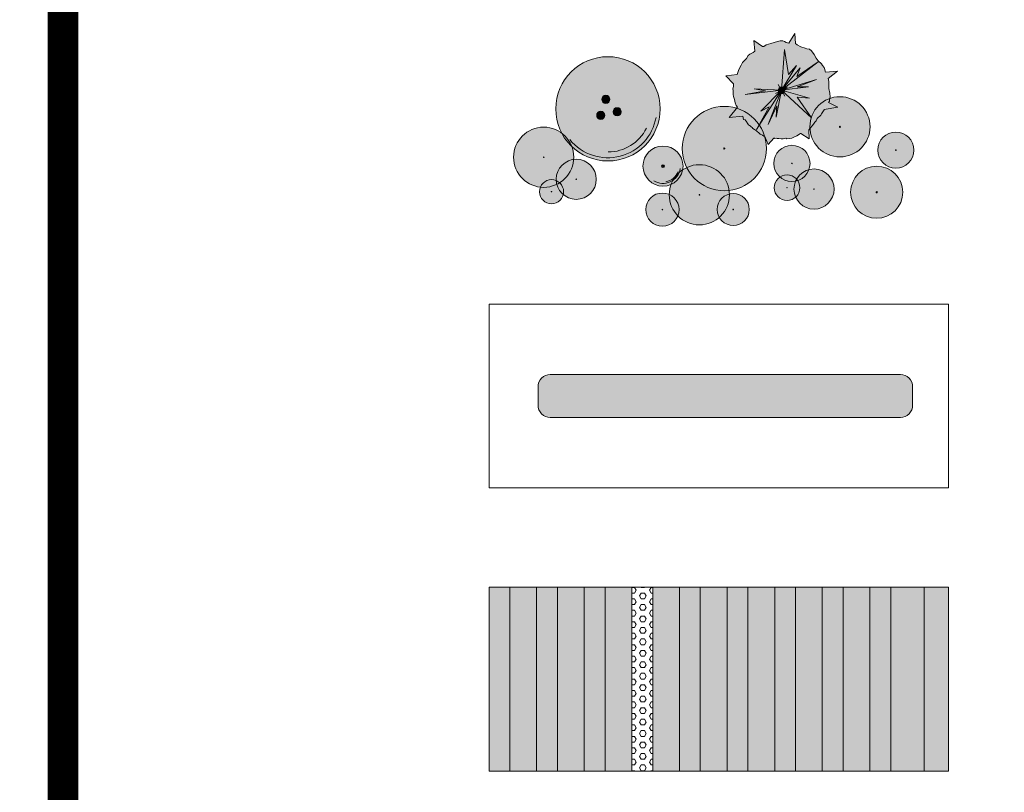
# Model space of a CAD drawing. Header units: millimetres. Extents: x 4385 to 11928, y 17253 to 36963.
# Tile 243 of 256: x 7767 to 7784, y 18751 to 18764. Entities that reach past the tile are written whole.
import ezdxf

# ---------------------------------------------------------------- set-up
doc = ezdxf.new("R2010")
doc.units = ezdxf.units.MM
doc.linetypes.add('ОЗЕЛ_Ботаническая_Р$0$CONTI', pattern=[0])
for name, color, linetype, lineweight, true_color in [('БЛАГО_Ботаническая_Р$0$ГП_рамка', 7, 'Continuous', 18, 0x000000), ('ОЗЕЛ_Ботаническая_Р$0$ГП_рамка', 7, 'Continuous', 15, 0x000000), ('ОЗЕЛ_Ботаническая_Р$0$ОЗЕЛ_растительность', 7, 'Continuous', 5, 0x000000), ('ОЗЕЛ_Ботаническая_Р$0$ОЗЕЛ_растительность_все блоки деревьев', 7, 'Continuous', 5, 0x000000), ('ОЗЕЛ_Ботаническая_Р$0$ОЗЕЛ_растительность_кустарники', 7, 'Continuous', 5, 0x000000)]:
    doc.layers.add(name, color=color, linetype=linetype, lineweight=lineweight, true_color=true_color)
for name, color, linetype, lineweight, true_color, transparency in [('ОЗЕЛ_Ботаническая_Р$0$ГП_озел_проект', 7, 'Continuous', 0, 0xc4cfab, 0.7), ('ОЗЕЛ_Ботаническая_Р$0$ОЗЕЛ_растительность_заливка', 7, 'Continuous', 0, 0x000000, 0.2), ('ОЗЕЛ_Ботаническая_Р$0$ОЗЕЛ_растительность_цветники', 7, 'Continuous', 0, 0x000000, 0.5)]:
    doc.layers.add(name, color=color, linetype=linetype, lineweight=lineweight, true_color=true_color, transparency=transparency)
doc.layers.add('ОЗЕЛ_Ботаническая_Р$0$Озел_цветники', color=7, linetype='Continuous', lineweight=0)

# ---------------------------------------------------------------- blocks, each defined once
blk = doc.blocks.new('*U1064')
at = {"layer": 'БЛАГО_Ботаническая_Р$0$ГП_рамка', "color": 5, "const_width": 0.5}
blk.add_lwpolyline([(7682.475, 18832.995), (7768.207, 18832.995), (7768.207, 18595.338), (7682.475, 18595.338)], close=True, dxfattribs=at)
blk = doc.blocks.new('ОЗЕЛ_Ботаническая_Р$0$Диабло')
at = {"layer": 'ОЗЕЛ_Ботаническая_Р$0$ОЗЕЛ_растительность_заливка', "linetype": 'Continuous', "true_color": 0x6e212b, "transparency": 33554585}
h = blk.add_hatch(color=249, dxfattribs=at)
edge = h.paths.add_edge_path()
edge.add_arc((0, 0), 0.769, 0, 360)
at = {"layer": 'ОЗЕЛ_Ботаническая_Р$0$ОЗЕЛ_растительность'}
for radius in [0.769, 0.0533]:
    blk.add_circle((0, 0), radius, dxfattribs=at)
for radius, start, end in [(0.667, 238.003, 351.4949), (0.615, 280.3979, 340.689)]:
    blk.add_arc((0, 0), radius, start, end, dxfattribs=at)
at = {"layer": 'ОЗЕЛ_Ботаническая_Р$0$ОЗЕЛ_растительность_кустарники', "transparency": 33554687}
blk.add_circle((0, 0), 0.0119, dxfattribs=at)
blk = doc.blocks.new('ОЗЕЛ_Ботаническая_Р$0$Дерен')
at = {"layer": 'ОЗЕЛ_Ботаническая_Р$0$ОЗЕЛ_растительность_заливка', "true_color": 0xb7c072}
h = blk.add_hatch(color=63, dxfattribs=at)
h.paths.add_polyline_path([(-0.6, 0, 1), (0.6, 0, 1)])
h.paths.add_polyline_path([(0.011, 0, -1), (-0.011, 0, -1)], flags=0)
h.paths.add_polyline_path([(0.011, 0, 1), (-0.011, 0, 1)], flags=16)
blk.add_circle((0, 0), 0.6)
at = {"layer": 'ОЗЕЛ_Ботаническая_Р$0$ОЗЕЛ_растительность_кустарники', "transparency": 33554687}
blk.add_circle((0, 0), 0.0111, dxfattribs=at)
blk = doc.blocks.new('ОЗЕЛ_Ботаническая_Р$0$Жимолость татарская')
at = {"layer": 'ОЗЕЛ_Ботаническая_Р$0$ОЗЕЛ_растительность_заливка', "linetype": 'Continuous', "true_color": 0x7ca867}
h = blk.add_hatch(color=65, dxfattribs=at)
edge = h.paths.add_edge_path()
edge.add_arc((0, 0), 1.05, 0, 360)
at = {"layer": 'ОЗЕЛ_Ботаническая_Р$0$ОЗЕЛ_растительность_кустарники', "transparency": 33554687}
for radius in [1.05, 0.0139]:
    blk.add_circle((0, 0), radius, dxfattribs=at)
blk = doc.blocks.new('ОЗЕЛ_Ботаническая_Р$0$кизильник обыкновенный')
at = {"layer": 'ОЗЕЛ_Ботаническая_Р$0$ОЗЕЛ_растительность_заливка', "linetype": 'Continuous', "true_color": 0x2d5a2a}
h = blk.add_hatch(color=89, dxfattribs=at)
h.dxf.hatch_style = 1
edge = h.paths.add_edge_path()
edge.add_arc((0, 0), 0.5, 0, 360)
at = {"layer": 'ОЗЕЛ_Ботаническая_Р$0$ОЗЕЛ_растительность_кустарники', "transparency": 33554687}
for radius in [0.5, 0.00769]:
    blk.add_circle((0, 0), radius, dxfattribs=at)
blk = doc.blocks.new('ОЗЕЛ_Ботаническая_Р$0$чубушник')
at = {"layer": 'ОЗЕЛ_Ботаническая_Р$0$ОЗЕЛ_растительность_заливка', "linetype": 'Continuous', "true_color": 0x548e52}
h = blk.add_hatch(color=95, dxfattribs=at)
h.dxf.hatch_style = 1
edge = h.paths.add_edge_path()
edge.add_arc((0, 0), 0.45, 0, 360)
at = {"layer": 'ОЗЕЛ_Ботаническая_Р$0$ОЗЕЛ_растительность_кустарники', "transparency": 33554687}
for radius in [0.45, 0.00769]:
    blk.add_circle((0, 0), radius, dxfattribs=at)
blk = doc.blocks.new('ОЗЕЛ_Ботаническая_Р$0$дерен отпрыск')
at = {"layer": 'ОЗЕЛ_Ботаническая_Р$0$ОЗЕЛ_растительность_заливка', "linetype": 'Continuous', "true_color": 0x7ea758}
h = blk.add_hatch(color=65, dxfattribs=at)
edge = h.paths.add_edge_path()
edge.add_arc((0, 0), 0.75, 0, 360)
at = {"layer": 'ОЗЕЛ_Ботаническая_Р$0$ОЗЕЛ_растительность_кустарники', "transparency": 33554687}
for radius in [0.75, 0.00835]:
    blk.add_circle((0, 0), radius, dxfattribs=at)
blk = doc.blocks.new('ОЗЕЛ_Ботаническая_Р$0$рябинник сэм')
at = {"layer": 'ОЗЕЛ_Ботаническая_Р$0$ОЗЕЛ_растительность_заливка', "linetype": 'Continuous', "true_color": 0x99b74e}
h = blk.add_hatch(color=55, dxfattribs=at)
h.dxf.hatch_style = 1
edge = h.paths.add_edge_path()
edge.add_arc((0, 0), 0.4, 0, 360)
at = {"layer": 'ОЗЕЛ_Ботаническая_Р$0$ОЗЕЛ_растительность_кустарники', "transparency": 33554687}
for radius in [0.4, 0.00769]:
    blk.add_circle((0, 0), radius, dxfattribs=at)
blk = doc.blocks.new('ОЗЕЛ_Ботаническая_Р$0$сирень')
at = {"layer": 'ОЗЕЛ_Ботаническая_Р$0$ОЗЕЛ_растительность_заливка', "linetype": 'Continuous', "true_color": 0x29a300}
h = blk.add_hatch(color=84, dxfattribs=at)
edge = h.paths.add_edge_path()
edge.add_arc((0, 0), 0.65, 0, 360)
at = {"layer": 'ОЗЕЛ_Ботаническая_Р$0$ОЗЕЛ_растительность_кустарники', "transparency": 33554687}
for radius in [0.65, 0.0156]:
    blk.add_circle((0, 0), radius, dxfattribs=at)
blk = doc.blocks.new('ОЗЕЛ_Ботаническая_Р$0$спирея япон')
at = {"layer": 'ОЗЕЛ_Ботаническая_Р$0$ОЗЕЛ_растительность_заливка', "linetype": 'Continuous', "true_color": 0xd4dd8d}
h = blk.add_hatch(color=61, dxfattribs=at)
edge = h.paths.add_edge_path()
edge.add_arc((0, 0), 0.3, 0, 360)
at = {"layer": 'ОЗЕЛ_Ботаническая_Р$0$ОЗЕЛ_растительность_кустарники', "transparency": 33554687}
for radius in [0.3, 0.00769]:
    blk.add_circle((0, 0), radius, dxfattribs=at)
blk = doc.blocks.new('ОЗЕЛ_Ботаническая_Р$0$пятилисточник')
at = {"layer": 'ОЗЕЛ_Ботаническая_Р$0$ОЗЕЛ_растительность_заливка', "linetype": 'Continuous', "true_color": 0x6db455}
h = blk.add_hatch(color=75, dxfattribs=at)
edge = h.paths.add_edge_path()
edge.add_arc((0, 0), 0.77, 0, 360)
blk.add_circle((0, 0), 0.77)
at = {"layer": 'ОЗЕЛ_Ботаническая_Р$0$ОЗЕЛ_растительность_кустарники', "transparency": 33554687}
blk.add_circle((0, 0), 0.0111, dxfattribs=at)
blk = doc.blocks.new('ОЗЕЛ_Ботаническая_Р$0$спирея грефшейм')
at = {"layer": 'ОЗЕЛ_Ботаническая_Р$0$ОЗЕЛ_растительность_заливка', "linetype": 'Continuous', "true_color": 0x80a871}
h = blk.add_hatch(color=83, dxfattribs=at)
h.dxf.hatch_style = 1
edge = h.paths.add_edge_path()
edge.add_arc((0, 0), 0.5, 0, 360)
at = {"layer": 'ОЗЕЛ_Ботаническая_Р$0$ОЗЕЛ_растительность_кустарники', "transparency": 33554687}
for radius in [0.5, 0.00769]:
    blk.add_circle((0, 0), radius, dxfattribs=at)
blk = doc.blocks.new('ОЗЕЛ_Ботаническая_Р$0$бересклет крыл')
at = {"layer": 'ОЗЕЛ_Ботаническая_Р$0$ОЗЕЛ_растительность_заливка', "true_color": 0x639749}
h = blk.add_hatch(color=85, dxfattribs=at)
h.paths.add_polyline_path([(-0.6, 0, 1), (0.6, 0, 1)])
h.paths.add_polyline_path([(0.011, 0, -1), (-0.011, 0, -1)], flags=0)
h.paths.add_polyline_path([(-0.011, 0, 1), (0.011, 0, 1)], flags=16)
at = {"layer": 'ОЗЕЛ_Ботаническая_Р$0$ОЗЕЛ_растительность_кустарники'}
blk.add_circle((0, 0), 0.6, dxfattribs=at)
at = {"layer": 'ОЗЕЛ_Ботаническая_Р$0$ОЗЕЛ_растительность_кустарники', "transparency": 33554687}
blk.add_circle((0, 0), 0.0111, dxfattribs=at)
blk = doc.blocks.new('ОЗЕЛ_Ботаническая_Р$0$бересклет европ')
at = {"layer": 'ОЗЕЛ_Ботаническая_Р$0$ОЗЕЛ_растительность_заливка', "true_color": 0x639749}
h = blk.add_hatch(color=85, dxfattribs=at)
h.paths.add_polyline_path([(-0.6, 0, 1), (0.6, 0, 1)])
h.paths.add_polyline_path([(0.011, 0, -1), (-0.011, 0, -1)], flags=0)
h.paths.add_polyline_path([(0.011, 0, 1), (-0.011, 0, 1)], flags=16)
blk.add_circle((0, 0), 0.6)
at = {"layer": 'ОЗЕЛ_Ботаническая_Р$0$ОЗЕЛ_растительность_кустарники', "transparency": 33554687}
blk.add_circle((0, 0), 0.0111, dxfattribs=at)
blk = doc.blocks.new('ОЗЕЛ_Ботаническая_Р$0$пузыреплодник калинолистный')
at = {"layer": 'ОЗЕЛ_Ботаническая_Р$0$ОЗЕЛ_растительность_заливка', "linetype": 'Continuous', "true_color": 0x699358}
h = blk.add_hatch(color=75, dxfattribs=at)
edge = h.paths.add_edge_path()
edge.add_arc((0, 0), 0.75, 0, 360)
at = {"layer": 'ОЗЕЛ_Ботаническая_Р$0$ОЗЕЛ_растительность_кустарники', "transparency": 33554687}
for radius in [0.75, 0.00724]:
    blk.add_circle((0, 0), radius, dxfattribs=at)
blk = doc.blocks.new('ОЗЕЛ_Ботаническая_Р$0$дерево многоств')
at = {"layer": 'ОЗЕЛ_Ботаническая_Р$0$ОЗЕЛ_растительность_заливка', "linetype": 'Continuous', "true_color": 0x72a191, "transparency": 33554559}
h = blk.add_hatch(color=252, dxfattribs=at)
edge = h.paths.add_edge_path()
edge.add_arc((0, 0), 1.3, 0, 360)
at = {"layer": 'ОЗЕЛ_Ботаническая_Р$0$ОЗЕЛ_растительность_кустарники'}
h = blk.add_hatch(color=256, dxfattribs=at)
h.dxf.hatch_style = 1
edge = h.paths.add_edge_path()
edge.add_arc((-0.052, 0.236), 0.102, 0, 360)
h = blk.add_hatch(color=256, dxfattribs=at)
h.dxf.hatch_style = 1
edge = h.paths.add_edge_path()
edge.add_arc((0.23, -0.073), 0.102, 0, 360)
h = blk.add_hatch(color=256, dxfattribs=at)
h.dxf.hatch_style = 1
edge = h.paths.add_edge_path()
edge.add_arc((-0.178, -0.163), 0.102, 0, 360)
for centre, radius in [((0, 0), 1.3), ((-0.052, 0.236), 0.102), ((0.23, -0.073), 0.102), ((-0.178, -0.163), 0.102)]:
    blk.add_circle(centre, radius, dxfattribs=at)
at = {"layer": 'ОЗЕЛ_Ботаническая_Р$0$ОЗЕЛ_растительность_кустарники', "linetype": 'ОЗЕЛ_Ботаническая_Р$0$CONTI'}
blk.add_circle((0, 0), 1.3, dxfattribs=at)
at = {"layer": 'ОЗЕЛ_Ботаническая_Р$0$ОЗЕЛ_растительность_кустарники', "color": 129, "linetype": 'Continuous', "true_color": 0x2f463f, "transparency": 33554636}
for radius, start, end in [(1.219, 219.0619, 349.9851), (1.075, 270.1916, 333.2747)]:
    blk.add_arc((0, 0), radius, start, end, dxfattribs=at)
blk = doc.blocks.new('ОЗЕЛ_Ботаническая_Р$0$клен гиннала')
at = {"layer": 'ОЗЕЛ_Ботаническая_Р$0$ОЗЕЛ_растительность'}
h = blk.add_hatch(color=253, dxfattribs=at)
h.dxf.hatch_style = 1
edge = h.paths.add_edge_path()
edge.add_arc((0, 0), 0.0844, 0, 360)
at = {"layer": 'ОЗЕЛ_Ботаническая_Р$0$ОЗЕЛ_растительность_заливка', "linetype": 'Continuous', "true_color": 0x4e6426, "transparency": 33554585}
blk.add_hatch(color=59, dxfattribs=at).paths.add_polyline_path([(-0.472, 1.091), (-0.693, 1.244), (-0.664, 0.975), (-0.708, 0.941), (-0.752, 0.921), (-0.79, 0.899), (-0.829, 0.864), (-0.871, 0.795), (-0.974, 0.692), (-1.002, 0.631), (-1.049, 0.555), (-1.072, 0.492), (-1.105, 0.392), (-1.384, 0.362), (-1.194, 0.16), (-1.198, 0.099), (-1.215, 0.04), (-1.202, -0.007), (-1.201, -0.106), (-1.192, -0.152), (-1.172, -0.226), (-1.157, -0.313), (-1.128, -0.379), (-1.1, -0.422), (-1.303, -0.676), (-0.966, -0.646), (-0.944, -0.729), (-0.902, -0.737), (-0.864, -0.797), (-0.858, -0.807), (-0.821, -0.859), (-0.799, -0.874), (-0.78, -0.886), (-0.758, -0.91), (-0.73, -0.93), (-0.712, -0.948), (-0.669, -0.978), (-0.622, -1.01), (-0.602, -1.031), (-0.572, -1.055), (-0.53, -1.091), (-0.471, -1.121), (-0.44, -1.139), (-0.414, -1.148), (-0.333, -1.352), (-0.193, -1.196), (-0.176, -1.196), (-0.163, -1.197), (-0.136, -1.191), (-0.109, -1.203), (-0.07, -1.204), (-0.011, -1.212), (0.039, -1.211), (0.107, -1.196), (0.137, -1.206), (0.208, -1.203), (0.255, -1.189), (0.323, -1.16), (0.38, -1.133), (0.477, -1.074), (0.482, -1.076), (0.693, -1.211), (0.682, -0.981), (0.706, -0.955), (0.724, -0.935), (0.762, -0.882), (0.794, -0.842), (0.832, -0.797), (0.863, -0.762), (0.892, -0.701), (0.979, -0.615), (0.998, -0.582), (1.066, -0.485), (1.068, -0.48), (1.403, -0.423), (1.171, -0.304), (1.194, -0.268), (1.196, -0.226), (1.211, -0.172), (1.204, -0.068), (1.183, 0.043), (1.181, 0.137), (1.182, 0.211), (1.171, 0.268), (1.164, 0.296), (1.394, 0.479), (1.097, 0.453), (1.072, 0.543), (1.063, 0.565), (1.023, 0.615), (0.998, 0.66), (0.917, 0.737), (0.866, 0.804), (0.814, 0.897), (0.75, 0.988), (0.696, 1.026), (0.634, 1.037), (0.588, 1.052), (0.479, 1.081), (0.388, 1.13), (0.352, 1.164), (0.331, 1.42), (0.184, 1.178), (0.119, 1.188), (0.079, 1.215), (0.037, 1.237), (-0.006, 1.231), (-0.036, 1.232), (-0.098, 1.215), (-0.181, 1.196), (-0.262, 1.168), (-0.324, 1.152), (-0.385, 1.131), (-0.444, 1.094), (-0.467, 1.09), (-0.444, 1.094), (-0.455, 1.092)])
at = {"layer": 'ОЗЕЛ_Ботаническая_Р$0$ОЗЕЛ_растительность'}
for p, q in [((0.077, 1.016), (0, 0)), ((0.172, 0.394), (0.077, 1.016)), ((0.913, 0.708), (0, 0)), ((0, 0), (0.371, 0.622)), ((0, 0), (0.469, 0.561)), ((0.371, 0.622), (0.172, 0.394)), ((0.383, 0.344), (0.913, 0.708)), ((0.469, 0.561), (0.383, 0.344)), ((0.869, 0.273), (0, 0)), ((0.392, 0.089), (0.869, 0.273)), ((-0.682, 0.037), (-0.402, -0.015)), ((0, 0), (-0.682, 0.037)), ((-0.33, -0.849), (0, 0)), ((-0.147, -0.083), (0.147, 0.083)), ((0, 0), (-0.135, -0.67)), ((0.083, -0.147), (-0.083, 0.147)), ((0, 0), (0.677, 0.09)), ((0.677, 0.09), (0.392, 0.089)), ((-0.904, -0.108), (0, 0)), ((-0.402, -0.015), (-0.904, -0.108)), ((-0.622, -0.974), (0, 0)), ((0, 0), (-0.516, -0.518)), ((0.752, -0.687), (0, 0)), ((0, 0), (0.696, -0.199)), ((0.395, -0.169), (0.752, -0.687)), ((0.696, -0.199), (0.395, -0.169)), ((-0.308, -0.412), (-0.622, -0.974)), ((-0.516, -0.518), (-0.308, -0.412)), ((-0.115, -0.386), (-0.33, -0.849)), ((-0.135, -0.67), (-0.115, -0.386))]:
    blk.add_line(p, q, dxfattribs=at)
blk.add_lwpolyline([(-0.472, 1.091), (-0.693, 1.244), (-0.664, 0.975), (-0.708, 0.941), (-0.752, 0.921), (-0.79, 0.899), (-0.829, 0.864), (-0.871, 0.795), (-0.974, 0.692), (-1.002, 0.631), (-1.049, 0.555), (-1.072, 0.492), (-1.105, 0.392), (-1.384, 0.362), (-1.194, 0.16), (-1.198, 0.099), (-1.215, 0.04), (-1.202, -0.007), (-1.201, -0.106), (-1.192, -0.152), (-1.172, -0.226), (-1.157, -0.313), (-1.128, -0.379), (-1.1, -0.422), (-1.303, -0.676), (-0.966, -0.646), (-0.944, -0.729), (-0.902, -0.737), (-0.864, -0.797), (-0.858, -0.807), (-0.821, -0.859), (-0.799, -0.874), (-0.78, -0.886), (-0.758, -0.91), (-0.73, -0.93), (-0.712, -0.948), (-0.669, -0.978), (-0.622, -1.01), (-0.602, -1.031), (-0.572, -1.055), (-0.53, -1.091), (-0.471, -1.121), (-0.44, -1.139), (-0.414, -1.148), (-0.333, -1.352), (-0.193, -1.196), (-0.176, -1.196), (-0.163, -1.197), (-0.136, -1.191), (-0.109, -1.203), (-0.07, -1.204), (-0.011, -1.212), (0.039, -1.211), (0.107, -1.196), (0.137, -1.206), (0.208, -1.203), (0.255, -1.189), (0.323, -1.16), (0.38, -1.133), (0.477, -1.074), (0.482, -1.076), (0.693, -1.211), (0.682, -0.981), (0.706, -0.955), (0.724, -0.935), (0.762, -0.882), (0.794, -0.842), (0.832, -0.797), (0.863, -0.762), (0.892, -0.701), (0.979, -0.615), (0.998, -0.582), (1.066, -0.485), (1.068, -0.48), (1.403, -0.423), (1.171, -0.304), (1.194, -0.268), (1.196, -0.226), (1.211, -0.172), (1.204, -0.068), (1.183, 0.043), (1.181, 0.137), (1.182, 0.211), (1.171, 0.268), (1.164, 0.296), (1.394, 0.479), (1.097, 0.453), (1.072, 0.543), (1.063, 0.565), (1.023, 0.615), (0.998, 0.66), (0.917, 0.737), (0.866, 0.804), (0.814, 0.897), (0.75, 0.988), (0.696, 1.026), (0.634, 1.037), (0.588, 1.052), (0.479, 1.081), (0.388, 1.13), (0.352, 1.164), (0.331, 1.42), (0.184, 1.178), (0.119, 1.188), (0.079, 1.215), (0.037, 1.237), (-0.006, 1.231), (-0.036, 1.232), (-0.098, 1.215), (-0.181, 1.196), (-0.262, 1.168), (-0.324, 1.152), (-0.385, 1.131), (-0.444, 1.094), (-0.467, 1.09), (-0.444, 1.094), (-0.455, 1.092)], close=True, dxfattribs=at)
blk.add_circle((0, 0), 0.0844, dxfattribs=at)
at = {"layer": 'ОЗЕЛ_Ботаническая_Р$0$ОЗЕЛ_растительность_кустарники', "transparency": 33554687}
blk.add_circle((0, 0), 0.00933, dxfattribs=at)
blk = doc.blocks.new('ОЗЕЛ_Ботаническая_Р')
at = {"layer": 'ОЗЕЛ_Ботаническая_Р$0$ГП_озел_проект', "lineweight": 0}
h = blk.add_hatch(color=256, dxfattribs=at)
h.dxf.hatch_style = 1
h.paths.add_polyline_path([(7775.5, 18751.773), (7775.937, 18751.773), (7775.937, 18754.773), (7775.5, 18754.773)])
h.paths.add_polyline_path([(7776.714, 18754.773), (7776.277, 18754.773), (7776.277, 18751.773), (7776.714, 18751.773)])
h.paths.add_polyline_path([(7777.054, 18751.773), (7777.491, 18751.773), (7777.491, 18754.773), (7777.054, 18754.773)])
h.paths.add_polyline_path([(7778.268, 18754.773), (7777.831, 18754.773), (7777.831, 18751.773), (7778.268, 18751.773)])
h.paths.add_polyline_path([(7778.608, 18751.773), (7779.045, 18751.773), (7779.045, 18754.773), (7778.608, 18754.773)])
h.paths.add_polyline_path([(7779.385, 18751.773), (7779.822, 18751.773), (7779.822, 18754.773), (7779.385, 18754.773)])
h.paths.add_polyline_path([(7780.162, 18751.773), (7780.599, 18751.773), (7780.599, 18754.773), (7780.162, 18754.773)])
h.paths.add_polyline_path([(7781.376, 18754.773), (7780.939, 18754.773), (7780.939, 18751.773), (7781.376, 18751.773)])
h.paths.add_polyline_path([(7781.716, 18751.773), (7782.263, 18751.773), (7782.263, 18754.773), (7781.716, 18754.773)])
at = {"layer": 'ОЗЕЛ_Ботаническая_Р$0$ОЗЕЛ_растительность_заливка', "linetype": 'Continuous', "true_color": 0x5c824a}
h = blk.add_hatch(color=77, dxfattribs=at)
edge = h.paths.add_edge_path()
edge.add_line((7782.074, 18758.04), (7782.074, 18757.74))
edge.add_arc((7781.874, 18757.74), 0.2, 270, 360, ccw=False)
edge.add_line((7781.874, 18757.54), (7776.16, 18757.54))
edge.add_arc((7776.16, 18757.74), 0.2, 180, 270, ccw=False)
edge.add_line((7775.96, 18757.74), (7775.96, 18758.04))
edge.add_arc((7776.16, 18758.04), 0.2, 90, 180, ccw=False)
edge.add_line((7776.16, 18758.24), (7781.874, 18758.24))
edge.add_arc((7781.874, 18758.04), 0.2, 0, 90, ccw=False)
at = {"layer": 'ОЗЕЛ_Ботаническая_Р$0$Озел_цветники', "true_color": 0xd4ce8c}
h = blk.add_hatch(color=53, dxfattribs=at)
h.dxf.hatch_style = 1
h.paths.add_polyline_path([(7775.5, 18751.773), (7775.5, 18754.773), (7775.16, 18754.773), (7775.16, 18751.773)])
at = {"layer": 'ОЗЕЛ_Ботаническая_Р$0$Озел_цветники', "true_color": 0xf8d731}
h = blk.add_hatch(color=40, dxfattribs=at)
h.dxf.hatch_style = 1
h.paths.add_polyline_path([(7776.277, 18751.773), (7776.277, 18754.773), (7775.937, 18754.773), (7775.937, 18751.773)])
at = {"layer": 'ОЗЕЛ_Ботаническая_Р$0$Озел_цветники', "true_color": 0x7ca500}
h = blk.add_hatch(color=64, dxfattribs=at)
h.dxf.hatch_style = 1
h.paths.add_polyline_path([(7777.054, 18751.773), (7777.054, 18754.773), (7776.714, 18754.773), (7776.714, 18751.773)])
at = {"layer": 'ОЗЕЛ_Ботаническая_Р$0$Озел_цветники', "true_color": 0x000000}
h = blk.add_hatch(dxfattribs=at)
h.set_pattern_fill('HEX', color=18, scale=0.017)
h.set_pattern_definition([(0, (334.27449, 130.57511), (0, 0.09348744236), [0.053975, -0.10795]), (120, (334.27449, 130.57511), (-0.0809625, -0.0467437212), [0.053975, -0.10795]), (60, (334.32847, 130.57511), (-0.0809625, 0.0467437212), [0.053975, -0.10795])])
h.paths.add_polyline_path([(7777.831, 18754.773), (7777.491, 18754.773), (7777.491, 18751.773), (7777.831, 18751.773)])
at = {"layer": 'ОЗЕЛ_Ботаническая_Р$0$Озел_цветники'}
h = blk.add_hatch(color=133, dxfattribs=at)
h.dxf.hatch_style = 1
h.paths.add_polyline_path([(7778.608, 18751.773), (7778.608, 18754.773), (7778.268, 18754.773), (7778.268, 18751.773)])
at = {"layer": 'ОЗЕЛ_Ботаническая_Р$0$Озел_цветники', "true_color": 0x9898cc}
h = blk.add_hatch(color=253, dxfattribs=at)
h.dxf.hatch_style = 1
h.paths.add_polyline_path([(7779.385, 18751.773), (7779.385, 18754.773), (7779.045, 18754.773), (7779.045, 18751.773)])
at = {"layer": 'ОЗЕЛ_Ботаническая_Р$0$Озел_цветники', "true_color": 0xab8854}
h = blk.add_hatch(color=45, dxfattribs=at)
h.dxf.hatch_style = 1
h.paths.add_polyline_path([(7780.162, 18751.773), (7780.162, 18754.773), (7779.822, 18754.773), (7779.822, 18751.773)])
at = {"layer": 'ОЗЕЛ_Ботаническая_Р$0$Озел_цветники', "true_color": 0xc23000}
h = blk.add_hatch(color=22, dxfattribs=at)
h.dxf.hatch_style = 1
h.paths.add_polyline_path([(7780.939, 18754.773), (7780.599, 18754.773), (7780.599, 18751.773), (7780.939, 18751.773)])
at = {"layer": 'ОЗЕЛ_Ботаническая_Р$0$Озел_цветники', "true_color": 0x9e993d}
h = blk.add_hatch(color=55, dxfattribs=at)
h.dxf.hatch_style = 1
h.paths.add_polyline_path([(7781.716, 18751.773), (7781.716, 18754.773), (7781.376, 18754.773), (7781.376, 18751.773)])
at = {"layer": 'ОЗЕЛ_Ботаническая_Р$0$Озел_цветники', "true_color": 0xffcf9e}
h = blk.add_hatch(color=31, dxfattribs=at)
h.dxf.hatch_style = 1
h.paths.add_polyline_path([(7782.66, 18754.773), (7782.263, 18754.773), (7782.263, 18751.773), (7782.66, 18751.773)])
at = {"layer": 'ОЗЕЛ_Ботаническая_Р$0$ГП_рамка', "color": 5, "const_width": 0.5}
blk.add_lwpolyline([(7768.207, 18832.995), (7849.067, 18832.995), (7849.067, 18507.275), (7768.207, 18507.275)], close=True, dxfattribs=at)
at = {"layer": 'ОЗЕЛ_Ботаническая_Р$0$ГП_рамка', "color": 7, "true_color": 0xffffff}
for points in [[(7775.16, 18759.394), (7782.66, 18759.394), (7782.66, 18756.394), (7775.16, 18756.394)], [(7775.16, 18754.773), (7782.66, 18754.773), (7782.66, 18751.773), (7775.16, 18751.773)]]:
    blk.add_lwpolyline(points, close=True, dxfattribs=at)
at = {"layer": 'ОЗЕЛ_Ботаническая_Р$0$ОЗЕЛ_растительность', "transparency": 33554687}
blk.add_lwpolyline([(7782.074, 18758.043), (7782.074, 18757.743, -0.414214), (7781.874, 18757.543), (7776.16, 18757.543, -0.414214), (7775.96, 18757.743), (7775.96, 18758.043, -0.414214), (7776.16, 18758.243), (7781.874, 18758.243, -0.414214)], format="xyb", close=True, dxfattribs=at)
at = {"layer": 'ОЗЕЛ_Ботаническая_Р$0$ОЗЕЛ_растительность_цветники'}
for points in [[(7775.5, 18751.773), (7775.5, 18754.773), (7775.16, 18754.773), (7775.16, 18751.773)], [(7776.277, 18751.773), (7776.277, 18754.773), (7775.937, 18754.773), (7775.937, 18751.773)], [(7777.054, 18751.773), (7777.054, 18754.773), (7776.714, 18754.773), (7776.714, 18751.773)], [(7777.831, 18751.773), (7777.831, 18754.773), (7777.491, 18754.773), (7777.491, 18751.773)], [(7778.608, 18751.773), (7778.608, 18754.773), (7778.268, 18754.773), (7778.268, 18751.773)], [(7779.385, 18751.773), (7779.385, 18754.773), (7779.045, 18754.773), (7779.045, 18751.773)], [(7780.162, 18751.773), (7780.162, 18754.773), (7779.822, 18754.773), (7779.822, 18751.773)], [(7780.939, 18751.773), (7780.939, 18754.773), (7780.599, 18754.773), (7780.599, 18751.773)], [(7781.716, 18751.773), (7781.716, 18754.773), (7781.376, 18754.773), (7781.376, 18751.773)], [(7782.66, 18751.773), (7782.66, 18754.773), (7782.263, 18754.773), (7782.263, 18751.773)]]:
    blk.add_lwpolyline(points, close=True, dxfattribs=at)
at = {"layer": 'ОЗЕЛ_Ботаническая_Р$0$ОЗЕЛ_растительность_все блоки деревьев', "xscale": 0.6547900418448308, "yscale": 0.6547900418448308, "zscale": 0.6547900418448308}
blk.add_blockref('ОЗЕЛ_Ботаническая_Р$0$клен гиннала', (7779.933, 18762.881), dxfattribs=at)
at = {"layer": 'ОЗЕЛ_Ботаническая_Р$0$ОЗЕЛ_растительность_кустарники', "xscale": 0.6547900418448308, "yscale": 0.6547900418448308, "zscale": 0.6547900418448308}
for name, p in [('ОЗЕЛ_Ботаническая_Р$0$дерево многоств', (7777.1, 18762.579)), ('ОЗЕЛ_Ботаническая_Р$0$Жимолость татарская', (7779, 18761.931)), ('ОЗЕЛ_Ботаническая_Р$0$дерен отпрыск', (7776.052, 18761.789)), ('ОЗЕЛ_Ботаническая_Р$0$спирея грефшейм', (7776.583, 18761.429)), ('ОЗЕЛ_Ботаническая_Р$0$пузыреплодник калинолистный', (7778.593, 18761.176)), ('ОЗЕЛ_Ботаническая_Р$0$сирень', (7781.487, 18761.218)), ('ОЗЕЛ_Ботаническая_Р$0$спирея япон', (7776.18, 18761.227)), ('ОЗЕЛ_Ботаническая_Р$0$рябинник сэм', (7779.146, 18760.936))]:
    blk.add_blockref(name, p, dxfattribs=at)
at = {"layer": 'ОЗЕЛ_Ботаническая_Р$0$ОЗЕЛ_растительность_кустарники', "transparency": 33554687}
for name, p, xscale, yscale, zscale, rotation in [('ОЗЕЛ_Ботаническая_Р$0$бересклет европ', (7780.887, 18762.286), 0.8184922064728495, 0.8184922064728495, 0.8184922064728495, 0.193219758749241), ('ОЗЕЛ_Ботаническая_Р$0$пятилисточник', (7780.024, 18761.292), 0.2713321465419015, 0.2713321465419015, 0.2713321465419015, 327.8121935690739)]:
    blk.add_blockref(name, p, dxfattribs=dict(at, xscale=xscale, yscale=yscale, zscale=zscale, rotation=rotation))
for name, p, xscale, yscale, zscale in [('ОЗЕЛ_Ботаническая_Р$0$Дерен', (7781.799, 18761.906), 0.4910925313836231, 0.4910925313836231, 0.4910925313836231), ('ОЗЕЛ_Ботаническая_Р$0$Диабло', (7777.999, 18761.645), 0.4256135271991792, 0.4256135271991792, 0.4256135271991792), ('ОЗЕЛ_Ботаническая_Р$0$бересклет крыл', (7777.99, 18760.934), 0.4522202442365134, 0.4522202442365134, 0.4522202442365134)]:
    blk.add_blockref(name, p, dxfattribs=dict(at, xscale=xscale, yscale=yscale, zscale=zscale))
at = {"layer": 'ОЗЕЛ_Ботаническая_Р$0$ОЗЕЛ_растительность_кустарники', "xscale": 0.6547900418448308, "yscale": 0.6547900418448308, "zscale": 0.6547900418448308, "rotation": 327.8121935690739}
for name, p in [('ОЗЕЛ_Ботаническая_Р$0$чубушник', (7780.104, 18761.689)), ('ОЗЕЛ_Ботаническая_Р$0$кизильник обыкновенный', (7780.464, 18761.27))]:
    blk.add_blockref(name, p, dxfattribs=at)

msp = doc.modelspace()

# ---------------------------------------------------------------- block references
msp.add_blockref('*U1064', (0, 0))

# ---------------------------------------------------------------- next in the draw order: block references
msp.add_blockref('ОЗЕЛ_Ботаническая_Р', (0, 0))

doc.saveas('drawing.dxf')
